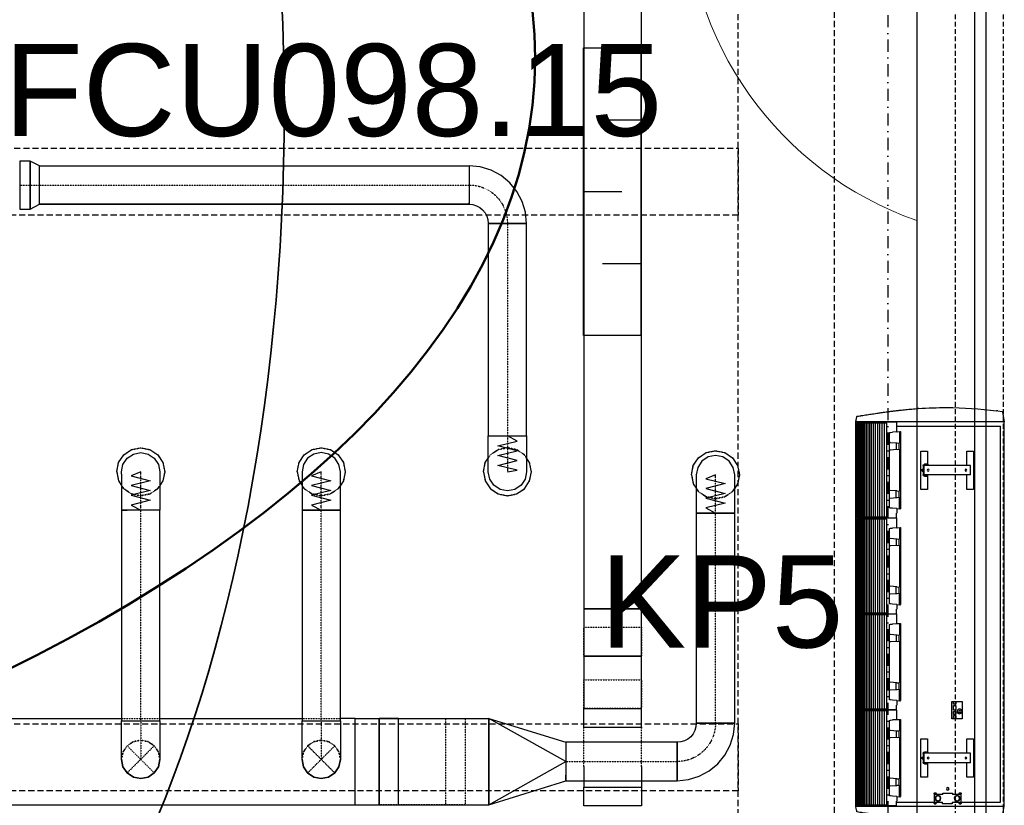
# Model space of a CAD drawing. Header units: centimetres. Extents: x -10729 to 144862, y -4437 to 43656.
# Tile 54 of 148: x 13008 to 13521, y 6325 to 6735. Entities that reach past the tile are written whole.
import ezdxf

# ---------------------------------------------------------------- set-up
doc = ezdxf.new("R2010")
doc.units = ezdxf.units.CM
doc.header["$LTSCALE"] = 0.1
for name, pattern in [('CADVENT_CENTERLINE', [9.9, 7.4, -1, 0.5, -1]), ('CADVENT_HIDDEN', [0.8, 0.25, -0.55]), ('Kondygnacja  -0_5$0$HIDDEN', [9.525, 6.35, -3.175]), ('Kondygnacja  -0_5$0$HIDDEN2', [4.7625, 3.175, -1.5875]), ('Osie rzutów$0$DASHDOT2', [12.7, 6.35, -3.175, 0, -3.175])]:
    doc.linetypes.add(name, pattern=pattern)
for name, color, linetype, lineweight in [('AU opis', 7, 'Continuous', 35), ('AU Sieć LON', 1, 'Continuous', 50), ('AU Strefa obsługiwana', 90, 'Continuous', 35), ('Kondygnacja  -0_5$0$ARCH_WIDOK', 8, 'Continuous', 13)]:
    doc.layers.add(name, color=color, linetype=linetype, lineweight=lineweight)
for name, color, linetype in [('AU Szafki Klimakonwektorów', 183, 'Continuous'), ('bgde-nawiewCEN', 7, 'Continuous'), ('bgde-nawiewDETAILS', 1, 'Continuous'), ('bgde-nawiewEXP', 1, 'Continuous'), ('bgde-nawiewHIDDEN', 1, 'Continuous'), ('bgde-wywiewEXP', 5, 'Continuous'), ('bgde-wywiewHIDDEN', 5, 'Continuous'), ('bgde_tlumik', 6, 'Continuous'), ('KJP_KURTYNY POWIETRZNE', 3, 'Continuous'), ('Kondygnacja  -0_5$0$ARCH_KONSTR_POWYŻEJ RZUTU', 8, 'Kondygnacja  -0_5$0$HIDDEN'), ('Kondygnacja  -0_5$0$ARCH_KONSTR_POWYŻEJ RZUTU_IST', 8, 'Kondygnacja  -0_5$0$HIDDEN2'), ('Kondygnacja  -0_5$0$ARCH_NIEWIDOK_IST', 8, 'Kondygnacja  -0_5$0$HIDDEN'), ('Kondygnacja  -0_5$0$ARCH_WIDOK_IST', 8, 'Continuous'), ('Kondygnacja  -0_5$0$ARCH_ŚLUSARKA_OKNA_IST', 8, 'Continuous'), ('Osie rzutów$0$ARCH_INFO_OSIE_IST', 8, 'Osie rzutów$0$DASHDOT2'), ('Osie rzutów$0$ARCH_INFO_OSIE_OPISY_IST', 8, 'Continuous')]:
    doc.layers.add(name, color=color, linetype=linetype)
doc.styles.add('Arial', font='ARIAL.TTF')

# ---------------------------------------------------------------- blocks, each defined once
blk = doc.blocks.new('Osie rzutów')
at = {"layer": 'Osie rzutów$0$ARCH_INFO_OSIE_IST', "ltscale": 10}
blk.add_line((13460, 12510), (13460, 4623.26), dxfattribs=at)
blk = doc.blocks.new('Kondygnacja  -0_5$0$konstrukcja istniejąca -0.5')
at = {"layer": 'Kondygnacja  -0_5$0$ARCH_KONSTR_POWYŻEJ RZUTU_IST', "ltscale": 10}
for points in [[(13432, 9825), (13432, 4975), (13382, 4975)], [(13382, 6225), (13382, 7375)], [(12338, 6667.89), (13382, 6667.89), (13382, 6632.89), (12338, 6632.89)], [(12338, 6367.89), (13382, 6367.89), (13382, 6332.89), (12338, 6332.89)]]:
    blk.add_lwpolyline(points, dxfattribs=at)
blk = doc.blocks.new('t45')
at = {"layer": 'bgde_tlumik'}
for p, q in [((11919.9, 28451.3), (12117.4, 28451.3)), ((11819.9, 28076.3), (12019.9, 28076.3)), ((11919.9, 27701.3), (12117.4, 27701.3))]:
    blk.add_line(p, q, dxfattribs=at)
blk.add_lwpolyline([(11819.9, 28826.3), (12119.9, 28826.3), (12119.9, 27326.3), (11819.9, 27326.3)], close=True, dxfattribs=at)
blk = doc.blocks.new('A$C42932CEF')
at = {"layer": 'KJP_KURTYNY POWIETRZNE'}
for p, q in [((353.17, -132.78), (352.85, -135.07)), ((353.4, -132.53), (358.52, -131.63)), ((358.52, -131.63), (558.92, -131.63)), ((358.52, -131.63), (358.52, -208.98)), ((558.92, -131.63), (558.92, -208.98)), ((564.04, -132.53), (558.92, -131.63)), ((564.59, -135.07), (564.27, -132.78)), ((360.72, -133.63), (556.72, -133.63)), ((360.72, -158.78), (360.72, -133.63)), ((556.72, -187.63), (556.72, -133.63)), ((373.72, -147.63), (373.72, -151.13)), ((393.72, -147.63), (373.72, -147.63)), ((393.72, -151.13), (393.72, -147.63)), ((523.72, -147.63), (523.72, -151.13)), ((543.72, -147.63), (523.72, -147.63)), ((543.72, -151.13), (543.72, -147.63)), ((373.72, -151.13), (381.22, -151.13)), ((381.22, -149.32), (386.22, -149.32)), ((381.22, -149.32), (381.22, -173.61)), ((386.22, -149.32), (386.22, -173.61)), ((386.22, -151.13), (393.72, -151.13)), ((404.22, -153.51), (404.22, -159.01)), ((413.22, -153.51), (404.22, -153.51)), ((413.22, -159.01), (413.22, -153.51)), ((523.72, -151.13), (531.22, -151.13)), ((531.22, -149.32), (536.22, -149.32)), ((531.22, -149.32), (531.22, -173.61)), ((536.22, -149.32), (536.22, -173.61)), ((536.22, -151.13), (543.72, -151.13)), ((359.92, -154.93), (359.92, -154.33)), ((360.72, -158.78), (359.92, -158.78)), ((359.92, -158.78), (359.92, -163.78)), ((360.52, -154.33), (360.52, -154.93)), ((360.72, -154.03), (364.67, -154.03)), ((364.67, -154.03), (364.67, -158.63)), ((365.47, -158.63), (364.67, -158.63)), ((364.92, -154.33), (364.92, -154.93)), ((365.47, -163.63), (365.47, -158.63)), ((365.52, -154.93), (365.52, -154.33)), ((404.22, -159.01), (413.22, -159.01)), ((404.3, -156.82), (404.3, -158.17)), ((405.8, -156.82), (404.3, -156.82)), ((404.3, -158.17), (405.8, -158.17)), ((405.8, -158.17), (405.8, -156.82)), ((406.45, -156.82), (406.45, -158.17)), ((407.95, -156.82), (406.45, -156.82)), ((406.45, -158.17), (407.95, -158.17)), ((407.95, -158.17), (407.95, -156.82)), ((408.7, -156.82), (408.7, -158.17)), ((411.1, -156.82), (408.7, -156.82)), ((408.7, -158.17), (411.1, -158.17)), ((411.1, -158.17), (411.1, -156.82)), ((411.75, -156.82), (411.75, -158.17)), ((413.15, -156.82), (411.75, -156.82)), ((411.75, -158.17), (413.15, -158.17)), ((413.15, -158.17), (413.15, -156.82)), ((359.92, -163.78), (360.72, -163.78)), ((360.72, -187.63), (360.72, -163.78)), ((364.67, -163.63), (365.47, -163.63)), ((364.67, -163.63), (364.67, -168.23)), ((359.92, -167.93), (359.92, -167.33)), ((360.52, -167.33), (360.52, -167.93)), ((364.67, -168.23), (360.72, -168.23)), ((364.92, -167.33), (364.92, -167.93)), ((365.52, -167.93), (365.52, -167.33)), ((373.72, -171.63), (373.72, -175.13)), ((380.62, -171.63), (373.72, -171.63)), ((380.62, -173.22), (380.62, -171.52)), ((380.62, -171.52), (380.92, -171.52)), ((380.92, -173.22), (380.92, -171.52)), ((381.22, -171.63), (380.92, -171.63)), ((386.12, -173.62), (381.32, -173.62)), ((386.12, -173.92), (381.32, -173.92)), ((383.17, -174.02), (383.17, -173.92)), ((384.27, -174.02), (383.17, -174.02)), ((383.22, -174.37), (383.22, -174.02)), ((383.22, -174.37), (384.22, -174.37)), ((383.72, -174.37), (383.72, -174.02)), ((384.22, -174.37), (384.22, -174.02)), ((384.27, -173.92), (384.27, -174.02)), ((386.52, -171.63), (386.22, -171.63)), ((386.52, -171.52), (386.52, -173.22)), ((386.82, -171.52), (386.52, -171.52)), ((386.82, -171.52), (386.82, -173.22)), ((393.72, -171.63), (386.82, -171.63)), ((393.72, -175.13), (393.72, -171.63)), ((523.72, -171.63), (523.72, -175.13)), ((530.62, -171.63), (523.72, -171.63)), ((530.62, -173.22), (530.62, -171.52)), ((530.62, -171.52), (530.92, -171.52)), ((530.92, -173.22), (530.92, -171.52)), ((531.22, -171.63), (530.92, -171.63)), ((536.12, -173.62), (531.32, -173.62)), ((536.12, -173.92), (531.32, -173.92)), ((533.17, -174.02), (533.17, -173.92)), ((534.27, -174.02), (533.17, -174.02)), ((533.22, -174.37), (533.22, -174.02)), ((533.22, -174.37), (534.22, -174.37)), ((533.72, -174.37), (533.72, -174.02)), ((534.22, -174.37), (534.22, -174.02)), ((534.27, -173.92), (534.27, -174.02)), ((536.52, -171.63), (536.22, -171.63)), ((536.52, -171.52), (536.52, -173.22)), ((536.82, -171.52), (536.52, -171.52)), ((536.82, -171.52), (536.82, -173.22)), ((543.72, -171.63), (536.82, -171.63)), ((543.72, -175.13), (543.72, -171.63)), ((351.54, -175.5), (351.61, -176.76)), ((373.72, -175.13), (393.72, -175.13)), ((523.72, -175.13), (543.72, -175.13)), ((565.85, -176.23), (565.83, -176.75)), ((358.77, -187.82), (358.77, -187.82)), ((358.77, -187.82), (358.77, -187.9)), ((358.77, -187.9), (358.77, -191.71)), ((358.87, -187.77), (361.32, -187.77)), ((361.32, -187.65), (361.32, -187.77)), ((363.71, -187.65), (361.32, -187.65)), ((363.56, -186.08), (363.56, -185.68)), ((363.7, -187.51), (363.56, -186.08)), ((403.78, -185.63), (363.66, -185.63)), ((363.68, -186.17), (369.52, -186.17)), ((363.72, -187.63), (363.88, -189.86)), ((369.22, -191.12), (369.48, -187.63)), ((369.49, -188.05), (372.95, -188.05)), ((369.5, -187.51), (369.62, -186.3)), ((369.61, -186.39), (372.83, -186.39)), ((369.62, -186.22), (369.62, -186.3)), ((372.82, -186.22), (372.82, -186.3)), ((372.94, -187.51), (372.82, -186.3)), ((394.52, -186.17), (372.92, -186.17)), ((372.96, -187.63), (373.22, -191.12)), ((394.48, -187.63), (394.22, -191.12)), ((397.95, -188.05), (394.49, -188.05)), ((394.5, -187.51), (394.62, -186.3)), ((394.61, -186.39), (397.83, -186.39)), ((394.62, -186.22), (394.62, -186.3)), ((397.82, -186.22), (397.82, -186.3)), ((397.94, -187.51), (397.82, -186.3)), ((403.76, -186.17), (397.92, -186.17)), ((398.22, -191.12), (397.96, -187.63)), ((403.7, -187.9), (403.56, -189.86)), ((403.73, -187.65), (403.72, -187.77)), ((403.73, -187.65), (403.74, -187.51)), ((403.73, -187.65), (406.12, -187.65)), ((403.74, -187.51), (403.88, -186.08)), ((403.88, -186.08), (403.88, -185.68)), ((406.12, -187.65), (406.12, -187.77)), ((408.57, -187.77), (406.12, -187.77)), ((408.67, -187.82), (408.67, -187.82)), ((408.67, -187.82), (408.67, -187.9)), ((408.67, -187.9), (408.67, -208.88)), ((408.77, -187.82), (408.77, -187.82)), ((408.77, -187.82), (408.77, -187.9)), ((408.77, -187.9), (408.77, -191.71)), ((408.87, -187.77), (411.32, -187.77)), ((411.32, -187.65), (411.32, -187.77)), ((413.71, -187.65), (411.32, -187.65)), ((413.56, -186.08), (413.56, -185.68)), ((413.7, -187.51), (413.56, -186.08)), ((453.78, -185.63), (413.66, -185.63)), ((413.68, -186.17), (419.52, -186.17)), ((413.72, -187.63), (413.88, -189.86)), ((419.22, -191.12), (419.48, -187.63)), ((419.49, -188.05), (422.95, -188.05)), ((419.5, -187.51), (419.62, -186.3)), ((419.61, -186.39), (422.83, -186.39)), ((419.62, -186.22), (419.62, -186.3)), ((422.82, -186.22), (422.82, -186.3)), ((422.94, -187.51), (422.82, -186.3)), ((444.52, -186.17), (422.92, -186.17)), ((422.96, -187.63), (423.22, -191.12)), ((444.48, -187.63), (444.22, -191.12)), ((447.95, -188.05), (444.49, -188.05)), ((444.5, -187.51), (444.62, -186.3)), ((444.61, -186.39), (447.83, -186.39)), ((444.62, -186.22), (444.62, -186.3)), ((447.82, -186.22), (447.82, -186.3)), ((447.94, -187.51), (447.82, -186.3)), ((453.76, -186.17), (447.92, -186.17)), ((448.22, -191.12), (447.96, -187.63)), ((453.7, -187.9), (453.56, -189.86)), ((453.73, -187.65), (453.72, -187.77)), ((453.73, -187.65), (453.74, -187.51)), ((453.73, -187.65), (456.12, -187.65)), ((453.74, -187.51), (453.88, -186.08)), ((453.88, -186.08), (453.88, -185.68)), ((456.12, -187.65), (456.12, -187.77)), ((458.57, -187.77), (456.12, -187.77)), ((458.67, -187.82), (458.67, -187.82)), ((458.67, -187.82), (458.67, -187.9)), ((458.67, -187.9), (458.67, -208.88)), ((458.77, -187.82), (458.77, -187.82)), ((458.77, -187.82), (458.77, -187.9)), ((458.77, -187.9), (458.77, -191.71)), ((458.87, -187.77), (461.32, -187.77)), ((461.32, -187.65), (461.32, -187.77)), ((463.71, -187.65), (461.32, -187.65)), ((463.56, -186.08), (463.56, -185.68)), ((463.7, -187.51), (463.56, -186.08)), ((503.78, -185.63), (463.66, -185.63)), ((463.68, -186.17), (469.52, -186.17)), ((463.72, -187.63), (463.88, -189.86)), ((469.22, -191.12), (469.48, -187.63)), ((469.49, -188.05), (472.95, -188.05)), ((469.5, -187.51), (469.62, -186.3)), ((469.61, -186.39), (472.83, -186.39)), ((469.62, -186.22), (469.62, -186.3)), ((472.82, -186.22), (472.82, -186.3)), ((472.94, -187.51), (472.82, -186.3)), ((494.52, -186.17), (472.92, -186.17)), ((472.96, -187.63), (473.22, -191.12)), ((494.48, -187.63), (494.22, -191.12)), ((497.95, -188.05), (494.49, -188.05)), ((494.5, -187.51), (494.62, -186.3)), ((494.61, -186.39), (497.83, -186.39)), ((494.62, -186.22), (494.62, -186.3)), ((497.82, -186.22), (497.82, -186.3)), ((497.94, -187.51), (497.82, -186.3)), ((503.76, -186.17), (497.92, -186.17)), ((498.22, -191.12), (497.96, -187.63)), ((503.7, -187.9), (503.56, -189.86)), ((503.73, -187.65), (503.72, -187.77)), ((503.73, -187.65), (503.74, -187.51)), ((503.73, -187.65), (506.12, -187.65)), ((503.74, -187.51), (503.88, -186.08)), ((503.88, -186.08), (503.88, -185.68)), ((506.12, -187.65), (506.12, -187.77)), ((508.57, -187.77), (506.12, -187.77)), ((508.67, -187.82), (508.67, -187.82)), ((508.67, -187.82), (508.67, -187.9)), ((508.67, -187.9), (508.67, -208.88)), ((508.77, -187.82), (508.77, -187.82)), ((508.77, -187.82), (508.77, -187.9)), ((508.77, -187.9), (508.77, -191.71)), ((508.87, -187.77), (511.32, -187.77)), ((511.32, -187.65), (511.32, -187.77)), ((513.71, -187.65), (511.32, -187.65)), ((513.56, -186.08), (513.56, -185.68)), ((513.7, -187.51), (513.56, -186.08)), ((553.78, -185.63), (513.66, -185.63)), ((513.68, -186.17), (519.52, -186.17)), ((513.72, -187.63), (513.88, -189.86)), ((519.22, -191.12), (519.48, -187.63)), ((519.49, -188.05), (522.95, -188.05)), ((519.5, -187.51), (519.62, -186.3)), ((519.61, -186.39), (522.83, -186.39)), ((519.62, -186.22), (519.62, -186.3)), ((522.82, -186.22), (522.82, -186.3)), ((522.94, -187.51), (522.82, -186.3)), ((544.52, -186.17), (522.92, -186.17)), ((522.96, -187.63), (523.22, -191.12)), ((544.48, -187.63), (544.22, -191.12)), ((547.95, -188.05), (544.49, -188.05)), ((544.5, -187.51), (544.62, -186.3)), ((544.61, -186.39), (547.83, -186.39)), ((544.62, -186.22), (544.62, -186.3)), ((547.82, -186.22), (547.82, -186.3)), ((547.94, -187.51), (547.82, -186.3)), ((553.76, -186.17), (547.92, -186.17)), ((548.22, -191.12), (547.96, -187.63)), ((553.7, -187.9), (553.56, -189.86)), ((553.73, -187.65), (553.72, -187.77)), ((553.73, -187.65), (553.74, -187.51)), ((553.73, -187.65), (556.12, -187.65)), ((553.74, -187.51), (553.88, -186.08)), ((553.88, -186.08), (553.88, -185.68)), ((556.12, -187.65), (556.12, -187.77)), ((558.57, -187.77), (556.12, -187.77)), ((558.67, -187.82), (558.67, -187.82)), ((558.67, -187.82), (558.67, -187.9)), ((558.67, -187.9), (558.67, -208.88)), ((358.77, -191.71), (358.77, -191.84)), ((358.77, -191.84), (358.77, -208.88)), ((359.17, -192.83), (359.17, -208.4)), ((359.17, -192.83), (408.27, -192.83)), ((359.17, -194.03), (408.27, -194.03)), ((364.1, -191.44), (403.34, -191.44)), ((408.27, -192.83), (408.27, -208.4)), ((408.77, -191.84), (408.77, -208.88)), ((409.17, -192.83), (458.27, -192.83)), ((409.17, -192.83), (409.17, -208.4)), ((409.17, -194.03), (458.27, -194.03)), ((414.1, -191.44), (453.34, -191.44)), ((458.27, -192.83), (458.27, -208.4)), ((458.77, -191.84), (458.77, -208.88)), ((459.17, -192.83), (508.27, -192.83)), ((459.17, -192.83), (459.17, -208.4)), ((459.17, -194.03), (508.27, -194.03)), ((464.1, -191.44), (503.34, -191.44)), ((508.27, -192.83), (508.27, -208.4)), ((508.77, -191.84), (508.77, -208.88)), ((509.17, -192.83), (509.17, -208.4)), ((509.17, -192.83), (558.27, -192.83)), ((509.17, -194.03), (558.27, -194.03)), ((514.1, -191.44), (553.34, -191.44)), ((558.27, -192.83), (558.27, -208.4)), ((359.17, -195.26), (408.27, -195.26)), ((359.17, -196.45), (408.27, -196.45)), ((359.17, -197.6), (408.27, -197.6)), ((359.17, -198.7), (408.27, -198.7)), ((359.17, -199.76), (408.27, -199.76)), ((409.17, -195.26), (458.27, -195.26)), ((409.17, -196.45), (458.27, -196.45)), ((409.17, -197.6), (458.27, -197.6)), ((409.17, -198.7), (458.27, -198.7)), ((409.17, -199.76), (458.27, -199.76)), ((459.17, -195.26), (508.27, -195.26)), ((459.17, -196.45), (508.27, -196.45)), ((459.17, -197.6), (508.27, -197.6)), ((459.17, -198.7), (508.27, -198.7)), ((459.17, -199.76), (508.27, -199.76)), ((509.17, -195.26), (558.27, -195.26)), ((509.17, -196.45), (558.27, -196.45)), ((509.17, -197.6), (558.27, -197.6)), ((509.17, -198.7), (558.27, -198.7)), ((509.17, -199.76), (558.27, -199.76)), ((359.17, -200.76), (408.27, -200.76)), ((359.17, -201.72), (408.27, -201.72)), ((359.17, -202.63), (408.27, -202.63)), ((359.17, -203.49), (408.27, -203.49)), ((359.17, -204.29), (408.27, -204.29)), ((359.17, -205.05), (408.27, -205.05)), ((409.17, -200.76), (458.27, -200.76)), ((409.17, -201.72), (458.27, -201.72)), ((409.17, -202.63), (458.27, -202.63)), ((409.17, -203.49), (458.27, -203.49)), ((409.17, -204.29), (458.27, -204.29)), ((409.17, -205.05), (458.27, -205.05)), ((459.17, -200.76), (508.27, -200.76)), ((459.17, -201.72), (508.27, -201.72)), ((459.17, -202.63), (508.27, -202.63)), ((459.17, -203.49), (508.27, -203.49)), ((459.17, -204.29), (508.27, -204.29)), ((459.17, -205.05), (508.27, -205.05)), ((509.17, -200.76), (558.27, -200.76)), ((509.17, -201.72), (558.27, -201.72)), ((509.17, -202.63), (558.27, -202.63)), ((509.17, -203.49), (558.27, -203.49)), ((509.17, -204.29), (558.27, -204.29)), ((509.17, -205.05), (558.27, -205.05)), ((358.52, -208.98), (558.92, -208.98)), ((359.17, -205.75), (408.27, -205.75)), ((359.17, -206.39), (408.27, -206.39)), ((359.17, -206.98), (408.27, -206.98)), ((359.17, -207.51), (408.27, -207.51)), ((359.17, -207.98), (408.27, -207.98)), ((359.17, -208.4), (408.27, -208.4)), ((409.17, -205.75), (458.27, -205.75)), ((409.17, -206.39), (458.27, -206.39)), ((409.17, -206.98), (458.27, -206.98)), ((409.17, -207.51), (458.27, -207.51)), ((409.17, -207.98), (458.27, -207.98)), ((409.17, -208.4), (458.27, -208.4)), ((459.17, -205.75), (508.27, -205.75)), ((459.17, -206.39), (508.27, -206.39)), ((459.17, -206.98), (508.27, -206.98)), ((459.17, -207.51), (508.27, -207.51)), ((459.17, -207.98), (508.27, -207.98)), ((459.17, -208.4), (508.27, -208.4)), ((509.17, -205.75), (558.27, -205.75)), ((509.17, -206.39), (558.27, -206.39)), ((509.17, -206.98), (558.27, -206.98)), ((509.17, -207.51), (558.27, -207.51)), ((509.17, -207.98), (558.27, -207.98)), ((509.17, -208.4), (558.27, -208.4))]:
    blk.add_line(p, q, dxfattribs=at)
for centre, radius in [((383.72, -151.62), 0.46), ((408.02, -155.02), 1.19), ((533.72, -151.62), 0.46), ((360.22, -154.68), 0.29), ((362.72, -156.18), 1.5), ((362.72, -156.18), 1.23), ((365.22, -154.68), 0.29), ((408.02, -155.02), 0.5), ((408.02, -155.02), 0.5), ((367.67, -161.13), 0.7), ((360.22, -167.68), 0.29), ((362.72, -166.18), 1.5), ((362.72, -166.18), 1.3), ((365.22, -167.68), 0.29), ((383.72, -171.32), 0.46), ((533.72, -171.32), 0.46)]:
    blk.add_circle(centre, radius, dxfattribs=at)
for centre, radius, start, end in [((353.46, -132.83), 0.3, 100.9002, 171.5153), ((563.98, -132.83), 0.3, 8.3926, 79.0998), ((553.39, -161.73), 202.31, 172.5879, 180.0015), ((364.05, -161.73), 202.31, 359.9985, 7.4121), ((360.22, -154.33), 0.3, 0, 180), ((360.22, -154.93), 0.3, 180, 0), ((365.22, -154.33), 0.3, 0, 180), ((365.22, -154.93), 0.3, 180, 0), ((408.02, -155.02), 1.19, 300, 330), ((558.64, -161.73), 207.56, 180.0011, 183.804), ((358.8, -161.73), 207.56, 355.9932, 359.9989), ((360.22, -167.33), 0.3, 0, 180), ((360.22, -167.93), 0.3, 180, 0), ((365.22, -167.33), 0.3, 0, 180), ((365.22, -167.93), 0.3, 180, 0), ((381.32, -173.22), 0.7, 180, 270), ((381.32, -173.22), 0.4, 180, 270), ((386.12, -173.22), 0.7, 270, 0), ((386.12, -173.22), 0.4, 270, 0), ((531.32, -173.22), 0.7, 180, 270), ((531.32, -173.22), 0.4, 180, 270), ((536.12, -173.22), 0.4, 270, 0), ((536.12, -173.22), 0.7, 270, 0), ((376.67, -204.03), 21.48, 187.7161, 191.2803), ((355.9, -208.19), 0.3, 191.2278, 259.5093), ((561.54, -208.19), 0.3, 280.4907, 348.7722), ((540.77, -204.03), 21.48, 348.7197, 352.2839)]:
    blk.add_arc(centre, radius, start, end, dxfattribs=at)
for centre, major_axis, ratio, start_param, end_param in [((358.87, -187.82), (0.1, 0), 0.5, 1.570796, 3.141593), ((363.67, -186.14), (-0.1, -0.005), 0.367122, 0.068772, 1.552302), ((369.52, -186.22), (0.1, 0), 0.498097, 0, 1.570796), ((372.92, -186.22), (0.1, 0), 0.498097, 1.570796, 3.141593), ((394.52, -186.22), (-0.1, 0), 0.498097, 3.141593, 4.712389), ((397.92, -186.22), (-0.1, 0), 0.498097, 4.712389, 6.283185), ((403.72, -187.9), (0.019, 0.25), 0.043494, 1.050499, 1.574098), ((403.77, -186.14), (0.1, -0.005), 0.367122, 4.730884, 6.214414), ((403.78, -185.68), (-0.1, 0), 0.498097, 3.141593, 4.712389), ((408.57, -187.82), (-0.1, 0), 0.5, 3.141593, 4.712389), ((408.87, -187.82), (0.1, 0), 0.5, 1.570796, 3.141593), ((413.67, -186.14), (-0.1, -0.005), 0.367122, 0.068772, 1.552302), ((419.52, -186.22), (0.1, 0), 0.498097, 0, 1.570796), ((422.92, -186.22), (0.1, 0), 0.498097, 1.570796, 3.141593), ((444.52, -186.22), (-0.1, 0), 0.498097, 3.141593, 4.712389), ((447.92, -186.22), (-0.1, 0), 0.498097, 4.712389, 6.283185), ((453.72, -187.9), (0.019, 0.25), 0.043494, 1.050499, 1.574098), ((453.77, -186.14), (0.1, -0.005), 0.367122, 4.730884, 6.214414), ((453.78, -185.68), (-0.1, 0), 0.498097, 3.141593, 4.712389), ((458.57, -187.82), (-0.1, 0), 0.5, 3.141593, 4.712389), ((458.87, -187.82), (0.1, 0), 0.5, 1.570796, 3.141593), ((463.67, -186.14), (-0.1, -0.005), 0.367122, 0.068772, 1.552302), ((469.52, -186.22), (0.1, 0), 0.498097, 0, 1.570796), ((472.92, -186.22), (0.1, 0), 0.498097, 1.570796, 3.141593), ((494.52, -186.22), (-0.1, 0), 0.498097, 3.141593, 4.712389), ((497.92, -186.22), (-0.1, 0), 0.498097, 4.712389, 6.283185), ((503.72, -187.9), (0.019, 0.25), 0.043494, 1.050499, 1.574098), ((503.77, -186.14), (0.1, -0.005), 0.367122, 4.730884, 6.214414), ((503.78, -185.68), (-0.1, 0), 0.498097, 3.141593, 4.712389), ((508.57, -187.82), (-0.1, 0), 0.5, 3.141593, 4.712389), ((508.87, -187.82), (0.1, 0), 0.5, 1.570796, 3.141593), ((513.67, -186.14), (-0.1, -0.005), 0.367122, 0.068772, 1.552302), ((519.52, -186.22), (0.1, 0), 0.498097, 0, 1.570796), ((522.92, -186.22), (0.1, 0), 0.498097, 1.570796, 3.141593), ((544.52, -186.22), (-0.1, 0), 0.498097, 3.141593, 4.712389), ((547.92, -186.22), (-0.1, 0), 0.498097, 4.712389, 6.283185), ((553.72, -187.9), (0.019, 0.25), 0.043494, 1.050499, 1.574098), ((553.77, -186.14), (0.1, -0.005), 0.367122, 4.730884, 6.214414), ((553.78, -185.68), (-0.1, 0), 0.498097, 3.141593, 4.712389), ((558.57, -187.82), (-0.1, 0), 0.5, 3.141593, 4.712389), ((363.98, -189.78), (-0.12, 1.66), 0.059911, 1.614466, 3.137211), ((369.13, -191.1), (-0.027, -0.339), 0.294293, 0.023154, 1.545899), ((373.31, -191.1), (0.027, -0.339), 0.294293, 4.737286, 6.260031), ((394.13, -191.1), (-0.027, -0.339), 0.294293, 0.023154, 1.545899), ((398.31, -191.1), (0.027, -0.339), 0.294293, 4.737286, 6.260031), ((403.46, -189.78), (0.12, 1.66), 0.059911, 3.145974, 4.668719), ((413.98, -189.78), (-0.12, 1.66), 0.059911, 1.614466, 3.137211), ((419.13, -191.1), (-0.027, -0.339), 0.294293, 0.023154, 1.545899), ((423.31, -191.1), (0.027, -0.339), 0.294293, 4.737286, 6.260031), ((444.13, -191.1), (-0.027, -0.339), 0.294293, 0.023154, 1.545899), ((448.31, -191.1), (0.027, -0.339), 0.294293, 4.737286, 6.260031), ((453.46, -189.78), (0.12, 1.66), 0.059911, 3.145974, 4.668719), ((463.98, -189.78), (-0.12, 1.66), 0.059911, 1.614466, 3.137211), ((469.13, -191.1), (-0.027, -0.339), 0.294293, 0.023154, 1.545899), ((473.31, -191.1), (0.027, -0.339), 0.294293, 4.737286, 6.260031), ((494.13, -191.1), (-0.027, -0.339), 0.294293, 0.023154, 1.545899), ((498.31, -191.1), (0.027, -0.339), 0.294293, 4.737286, 6.260031), ((503.46, -189.78), (0.12, 1.66), 0.059911, 3.145974, 4.668719), ((513.98, -189.78), (-0.12, 1.66), 0.059911, 1.614466, 3.137211), ((519.13, -191.1), (-0.027, -0.339), 0.294293, 0.023154, 1.545899), ((523.31, -191.1), (0.027, -0.339), 0.294293, 4.737286, 6.260031), ((544.13, -191.1), (-0.027, -0.339), 0.294293, 0.023154, 1.545899), ((548.31, -191.1), (0.027, -0.339), 0.294293, 4.737286, 6.260031), ((553.46, -189.78), (0.12, 1.66), 0.059911, 3.145974, 4.668719)]:
    blk.add_ellipse(centre, major_axis=major_axis, ratio=ratio, start_param=start_param, end_param=end_param, dxfattribs=at)
for points, knots in [([(352.84, -135.07), (352.84, -135.09), (352.83, -135.14), (352.81, -135.32), (352.79, -135.47), (352.77, -135.63)], [0.5903056, 0.5903056, 0.5903056, 0.5903056, 0.75, 0.75, 1, 1, 1, 1]), ([(564.6, -135.07), (564.6, -135.09), (564.61, -135.14), (564.63, -135.32), (564.65, -135.47), (564.67, -135.63)], [0.5903056, 0.5903056, 0.5903056, 0.5903056, 0.75, 0.75, 1, 1, 1, 1]), ([(351.61, -176.76), (351.63, -176.94), (351.68, -177.69), (351.78, -178.99), (351.92, -180.65), (352.07, -182.23), (352.21, -183.67), (352.34, -184.95), (352.47, -186.08), (352.58, -187.07), (352.69, -187.98), (352.79, -188.88), (352.91, -189.81), (353.04, -190.8), (353.18, -191.89), (353.34, -193.05), (353.5, -194.23), (353.66, -195.35), (353.8, -196.36), (353.96, -197.4), (354.12, -198.52), (354.3, -199.69), (354.48, -200.86), (354.65, -202), (354.85, -203.26), (355.05, -204.61), (355.21, -205.68), (355.32, -206.49), (355.36, -206.75), (355.38, -206.92)], [0.0363667, 0.0363667, 0.0363667, 0.0363667, 0.0518399, 0.1000723, 0.1501858, 0.1965859, 0.2383845, 0.2761379, 0.3089764, 0.3368712, 0.3630188, 0.3896751, 0.4168697, 0.446764, 0.4791018, 0.5159275, 0.5527345, 0.5879433, 0.6200834, 0.6485073, 0.6869852, 0.7275905, 0.7646974, 0.8040566, 0.8462412, 0.8999018, 0.9571992, 0.977504, 1, 1, 1, 1]), ([(562.06, -206.92), (562.08, -206.75), (562.12, -206.49), (562.23, -205.68), (562.39, -204.61), (562.61, -203.17), (562.83, -201.73), (563.05, -200.28), (563.27, -198.81), (563.47, -197.48), (563.65, -196.27), (563.81, -195.14), (563.99, -193.91), (564.16, -192.62), (564.33, -191.4), (564.47, -190.31), (564.59, -189.31), (564.71, -188.34), (564.83, -187.34), (564.95, -186.27), (565.09, -185.06), (565.23, -183.7), (565.38, -182.2), (565.52, -180.59), (565.67, -178.89), (565.76, -177.62), (565.82, -176.9), (565.83, -176.75)], [0, 0, 0, 0, 0.0224997, 0.0428078, 0.1001147, 0.1537841, 0.2062455, 0.2535121, 0.3028565, 0.3515403, 0.3827375, 0.4183569, 0.4572155, 0.4978997, 0.5362649, 0.5689577, 0.5968836, 0.6264731, 0.6554323, 0.6851518, 0.7204629, 0.7617292, 0.8043376, 0.8517156, 0.902771, 0.9516995, 0.9641367, 0.9641367, 0.9641367, 0.9641367])]:
    blk.add_open_spline(points, degree=3, knots=knots, dxfattribs=at)
for points in [[(355.84, -208.48), (356.1, -208.53), (356.99, -208.69), (358.52, -208.98)], [(558.92, -208.98), (559.26, -208.91), (560.16, -208.75), (561.6, -208.48)]]:
    blk.add_open_spline(points, degree=3, dxfattribs=at)

msp = doc.modelspace()

# ---------------------------------------------------------------- linework, layer by layer
at = {"layer": 'AU Sieć LON', "color": 4, "lineweight": 50, "extrusion": (0, 0, -1)}
msp.add_ellipse((12210.165, 6714.749), major_axis=(-1066.003, 0), ratio=0.4462874, dxfattribs=at)
at = {"layer": 'AU Strefa obsługiwana', "extrusion": (0, 0, -1)}
msp.add_ellipse((12873.555, 6688.72), major_axis=(0, 565.597), ratio=0.4807251, start_param=-1.5707963, end_param=4.712389, dxfattribs=at)
at = {"layer": 'bgde-nawiewCEN', "linetype": 'CADVENT_CENTERLINE', "ltscale": 0.06}
for p, q in [((13007.615, 6648.639), (13017.915, 6648.639)), ((13017.915, 6648.639), (13241.738, 6648.639)), ((13261.738, 6628.639), (13261.738, 6517.867)), ((13261.738, 6517.867), (13261.738, 6516.123)), ((13261.738, 6516.123), (13261.738, 6511.355)), ((13261.738, 6511.355), (13261.738, 6508.762)), ((13261.738, 6508.762), (13261.738, 6506.567)), ((13261.738, 6506.567), (13261.738, 6504.738)), ((13261.738, 6504.738), (13261.738, 6503.239)), ((13261.738, 6503.239), (13261.738, 6502.04)), ((13261.738, 6502.04), (13261.738, 6501.106)), ((13261.738, 6501.106), (13261.738, 6500.403)), ((13261.738, 6500.403), (13261.738, 6499.9)), ((13261.738, 6499.9), (13261.738, 6499.563)), ((13070.666, 6499.162), (13070.666, 6499.209)), ((13070.666, 6499.049), (13070.666, 6499.162)), ((13070.666, 6498.83), (13070.666, 6499.049)), ((13070.666, 6498.469), (13070.666, 6498.83)), ((13070.666, 6497.93), (13070.666, 6498.469)), ((13070.666, 6497.179), (13070.666, 6497.93)), ((13070.666, 6496.178), (13070.666, 6497.179)), ((13070.666, 6494.893), (13070.666, 6496.178)), ((13070.666, 6493.289), (13070.666, 6494.893)), ((13164.708, 6499.162), (13164.708, 6499.209)), ((13164.708, 6499.049), (13164.708, 6499.162)), ((13164.708, 6498.83), (13164.708, 6499.049)), ((13164.708, 6498.469), (13164.708, 6498.83)), ((13164.708, 6497.93), (13164.708, 6498.469)), ((13164.708, 6497.179), (13164.708, 6497.93)), ((13164.708, 6496.178), (13164.708, 6497.179)), ((13164.708, 6494.893), (13164.708, 6496.178)), ((13164.708, 6493.289), (13164.708, 6494.893)), ((13261.738, 6499.563), (13261.738, 6499.359)), ((13261.738, 6499.359), (13261.738, 6499.254)), ((13261.738, 6499.254), (13261.738, 6499.209)), ((13370.134, 6497.632), (13370.134, 6497.68)), ((13370.134, 6497.52), (13370.134, 6497.632)), ((13370.134, 6497.301), (13370.134, 6497.52)), ((13370.134, 6496.939), (13370.134, 6497.301)), ((13370.134, 6496.4), (13370.134, 6496.939)), ((13370.134, 6495.647), (13370.134, 6496.4)), ((13370.134, 6494.646), (13370.134, 6495.647)), ((13370.134, 6493.36), (13370.134, 6494.646)), ((13070.666, 6491.329), (13070.666, 6493.289)), ((13070.666, 6488.978), (13070.666, 6491.329)), ((13164.708, 6491.329), (13164.708, 6493.289)), ((13164.708, 6488.978), (13164.708, 6491.329)), ((13370.134, 6491.754), (13370.134, 6493.36)), ((13370.134, 6489.792), (13370.134, 6491.754)), ((13370.134, 6487.44), (13370.134, 6489.792)), ((13070.666, 6486.201), (13070.666, 6488.978)), ((13070.666, 6481.095), (13070.666, 6486.201)), ((13164.708, 6486.201), (13164.708, 6488.978)), ((13164.708, 6481.095), (13164.708, 6486.201)), ((13370.134, 6484.661), (13370.134, 6487.44)), ((13370.134, 6479.549), (13370.134, 6484.661)), ((13070.666, 6479.227), (13070.666, 6481.095)), ((13070.666, 6369.318), (13070.666, 6479.227)), ((13164.708, 6479.227), (13164.708, 6481.095)), ((13164.708, 6369.318), (13164.708, 6479.227)), ((13370.134, 6477.68), (13370.134, 6479.549)), ((13370.134, 6368.207), (13370.134, 6477.68)), ((13070.666, 6369.318), (13070.666, 6349.318)), ((13164.708, 6369.318), (13164.708, 6349.318)), ((13292.11, 6348.207), (13350.134, 6348.207))]:
    msp.add_line(p, q, dxfattribs=at)
at = {"layer": 'bgde-nawiewCEN', "linetype": 'CADVENT_CENTERLINE', "ltscale": 0.06, "extrusion": (0, 0, -1)}
for centre, start, end in [((-13241.738, 6628.639), 90, 180), ((-13350.134, 6368.207), 180, 270)]:
    msp.add_arc(centre, 20, start, end, dxfattribs=at)
at = {"layer": 'bgde-nawiewDETAILS', "linetype": 'CADVENT_HIDDEN'}
for p, q in [((13063.595, 6342.247), (13077.737, 6356.389)), ((13063.595, 6356.389), (13077.737, 6342.247)), ((13157.636, 6342.247), (13171.779, 6356.389)), ((13157.636, 6356.389), (13171.779, 6342.247))]:
    msp.add_line(p, q, dxfattribs=at)
at = {"layer": 'bgde-nawiewEXP', "linetype": 'Continuous'}
for points in [[(13007.615, 6636.139), (13013.1, 6636.139), (13013.1, 6661.139), (13007.615, 6661.139), (13007.615, 6637.09)], [(13013.1, 6636.139), (13017.915, 6638.639), (13017.915, 6658.639), (13013.1, 6661.139), (13013.1, 6637.09)], [(13017.915, 6638.639), (13017.915, 6658.639), (13241.738, 6658.639), (13241.738, 6638.639), (13243.689, 6638.447), (13245.565, 6637.878), (13247.294, 6636.953), (13248.809, 6635.71), (13250.053, 6634.194), (13250.977, 6632.466), (13251.546, 6630.59), (13251.738, 6628.639), (13271.738, 6628.639), (13271.162, 6634.491), (13269.455, 6640.119), (13266.682, 6645.306), (13262.951, 6649.852), (13258.405, 6653.583), (13253.219, 6656.355), (13247.591, 6658.062), (13241.738, 6658.639), (13241.738, 6638.639), (13241.738, 6638.639)], [(13251.738, 6517.867), (13271.738, 6517.867), (13271.738, 6628.639), (13251.738, 6628.639)], [(13251.738, 6499.209), (13251.738, 6517.867), (13271.738, 6517.867), (13271.738, 6499.209), (13270.977, 6495.383), (13268.809, 6492.138), (13265.565, 6489.971), (13261.738, 6489.209), (13257.911, 6489.971), (13254.667, 6492.138), (13252.499, 6495.383)], [(13154.708, 6479.227), (13174.708, 6479.227), (13174.708, 6499.209), (13173.946, 6503.036), (13171.779, 6506.28), (13168.534, 6508.448), (13164.708, 6509.209), (13160.881, 6508.448), (13157.636, 6506.28), (13155.469, 6503.036), (13154.708, 6499.209), (13154.708, 6481.095)], [(13360.134, 6493.36), (13360.134, 6477.68), (13380.134, 6477.68), (13380.134, 6497.68), (13379.373, 6501.507), (13377.205, 6504.751), (13373.961, 6506.919), (13370.134, 6507.68), (13366.308, 6506.919), (13363.063, 6504.751), (13360.896, 6501.507), (13360.134, 6497.68), (13360.134, 6494.646)], [(13060.666, 6369.318), (13080.666, 6369.318), (13080.666, 6479.227), (13060.666, 6479.227)], [(13154.708, 6369.318), (13174.708, 6369.318), (13174.708, 6479.227), (13154.708, 6479.227)], [(13360.134, 6368.207), (13380.134, 6368.207), (13380.134, 6477.68), (13360.134, 6477.68)], [(13060.666, 6349.318), (13060.666, 6369.318), (13080.666, 6369.318), (13080.666, 6349.318), (13079.905, 6345.491), (13077.737, 6342.247), (13074.493, 6340.079), (13070.666, 6339.318), (13066.84, 6340.079), (13063.595, 6342.247), (13061.428, 6345.491)], [(13350.134, 6338.207), (13355.987, 6338.784), (13361.615, 6340.491), (13366.801, 6343.263), (13371.348, 6346.994), (13375.078, 6351.54), (13377.851, 6356.727), (13379.558, 6362.355), (13380.134, 6368.207), (13360.134, 6368.207), (13359.942, 6366.256), (13359.373, 6364.381), (13358.449, 6362.652), (13357.205, 6361.136), (13355.69, 6359.893), (13353.961, 6358.969), (13352.085, 6358.4), (13350.134, 6358.207), (13350.134, 6338.969)], [(13292.11, 6338.207), (13350.134, 6338.207), (13350.134, 6358.207), (13292.11, 6358.207), (13292.11, 6338.969)], [(13060.666, 6349.318), (13061.428, 6345.491), (13063.595, 6342.247), (13066.84, 6340.079), (13070.666, 6339.318), (13074.493, 6340.079), (13077.737, 6342.247), (13079.905, 6345.491), (13080.666, 6349.318), (13079.905, 6345.491), (13077.737, 6342.247), (13074.493, 6340.079), (13070.666, 6339.318), (13066.84, 6340.079), (13063.595, 6342.247), (13061.428, 6345.491)], [(13154.708, 6349.318), (13155.469, 6345.491), (13157.636, 6342.247), (13160.881, 6340.079), (13164.708, 6339.318), (13168.534, 6340.079), (13171.779, 6342.247), (13173.946, 6345.491), (13174.708, 6349.318), (13173.946, 6345.491), (13171.779, 6342.247), (13168.534, 6340.079), (13164.708, 6339.318), (13160.881, 6340.079), (13157.636, 6342.247), (13155.469, 6345.491)]]:
    msp.add_lwpolyline(points, close=True, dxfattribs=at)
for points in [[(13017.915, 6638.639), (13241.738, 6638.639)], [(13241.738, 6638.639), (13241.738, 6639.4)], [(13058.166, 6499.209), (13059.118, 6503.993), (13061.828, 6508.048), (13065.883, 6510.758), (13070.666, 6511.709), (13075.45, 6510.758), (13079.505, 6508.048), (13082.215, 6503.993), (13083.166, 6499.209), (13082.215, 6494.426), (13080.666, 6492.108)], [(13152.208, 6499.209), (13153.159, 6503.993), (13155.869, 6508.048), (13159.924, 6510.758), (13164.708, 6511.709), (13169.491, 6510.758), (13173.546, 6508.048), (13176.256, 6503.993), (13177.208, 6499.209), (13176.256, 6494.426), (13174.708, 6492.108)], [(13357.634, 6497.68), (13358.586, 6502.463), (13361.296, 6506.519), (13365.351, 6509.228), (13370.134, 6510.18), (13374.918, 6509.228), (13378.973, 6506.519), (13381.683, 6502.463), (13382.634, 6497.68), (13381.683, 6492.896), (13380.134, 6490.579)], [(13060.666, 6497.93), (13060.666, 6499.209), (13061.428, 6503.036), (13063.595, 6506.28), (13066.84, 6508.448), (13070.666, 6509.209), (13074.493, 6508.448), (13077.737, 6506.28), (13079.905, 6503.036), (13080.666, 6499.209), (13080.666, 6479.227), (13063.595, 6479.227)], [(13249.238, 6499.209), (13250.19, 6494.426), (13252.899, 6490.371), (13256.955, 6487.661), (13261.738, 6486.709), (13266.522, 6487.661), (13270.577, 6490.371), (13273.287, 6494.426), (13274.238, 6499.209), (13273.287, 6503.993), (13271.738, 6506.31)], [(13249.238, 6499.209), (13250.19, 6503.993), (13251.738, 6506.31)], [(13058.166, 6499.209), (13059.118, 6494.426), (13060.666, 6492.108)], [(13060.666, 6497.93), (13060.666, 6479.227), (13063.595, 6479.227)], [(13152.208, 6499.209), (13153.159, 6494.426), (13154.708, 6492.108)], [(13357.634, 6497.68), (13358.586, 6492.896), (13360.134, 6490.579)], [(12135.351, 6325.654), (13182.447, 6325.654), (13182.447, 6370.654), (13174.708, 6370.654)], [(12875.329, 6370.654), (13060.666, 6370.654)], [(13080.666, 6370.654), (13154.708, 6370.654)], [(13154.708, 6349.318), (13154.708, 6369.318), (13174.708, 6369.318), (13174.708, 6349.318), (13173.946, 6345.491), (13171.779, 6342.247), (13168.534, 6340.079), (13164.708, 6339.318), (13160.881, 6340.079)], [(13182.447, 6370.654), (13194.857, 6370.654), (13194.857, 6325.654), (13252.111, 6325.654), (13252.111, 6325.654)], [(13182.447, 6325.654), (13194.857, 6325.654), (13194.857, 6370.654), (13205.059, 6370.654)], [(13205.059, 6325.654), (13205.059, 6370.654), (13194.857, 6370.654)], [(13205.059, 6325.654), (13205.059, 6370.654), (13252.11, 6370.654), (13292.11, 6358.207), (13292.11, 6348.207), (13252.11, 6370.654), (13252.11, 6325.654), (13292.11, 6338.207), (13292.11, 6338.969)], [(13252.11, 6325.654), (13252.11, 6370.654)], [(13252.11, 6370.654), (13252.111, 6370.654), (13252.111, 6370.654)], [(13154.708, 6349.318), (13155.469, 6345.491)], [(13155.469, 6345.491), (13154.708, 6349.318)], [(13252.11, 6325.654), (13292.11, 6348.207), (13292.11, 6338.969)], [(13155.469, 6345.491), (13157.636, 6342.247), (13160.881, 6340.079), (13164.708, 6339.318)], [(13292.11, 6338.969), (13292.11, 6341.136)], [(13292.11, 6338.969), (13292.11, 6338.207)]]:
    msp.add_lwpolyline(points, dxfattribs=at)
at = {"layer": 'bgde-nawiewEXP'}
for points in [[(13261.738, 6499.209), (13266.738, 6499.995), (13256.738, 6502.511), (13266.738, 6505.034), (13256.738, 6507.598), (13266.738, 6510.121), (13256.738, 6512.705), (13266.738, 6515.221), (13261.738, 6517.867)], [(13070.666, 6499.209), (13065.666, 6497.081), (13075.666, 6494.547), (13065.666, 6492.028), (13075.666, 6489.501), (13065.666, 6486.95), (13075.666, 6484.416), (13065.666, 6481.873), (13070.666, 6479.227)], [(13164.708, 6499.209), (13159.708, 6497.081), (13169.708, 6494.547), (13159.708, 6492.028), (13169.708, 6489.501), (13159.708, 6486.95), (13169.708, 6484.416), (13159.708, 6481.873), (13164.708, 6479.227)], [(13370.134, 6497.68), (13365.134, 6495.55), (13375.134, 6493.014), (13365.134, 6490.492), (13375.134, 6487.963), (13365.134, 6485.41), (13375.134, 6482.874), (13365.134, 6480.328), (13370.134, 6477.68)]]:
    msp.add_lwpolyline(points, dxfattribs=at)
at = {"layer": 'bgde-nawiewHIDDEN', "linetype": 'CADVENT_HIDDEN'}
for points in [[(13058.166, 6499.209), (13059.118, 6503.993), (13061.828, 6508.048), (13065.883, 6510.758), (13070.666, 6511.709), (13075.45, 6510.758), (13079.505, 6508.048), (13082.215, 6503.993), (13083.166, 6499.209), (13082.215, 6494.426), (13079.505, 6490.371), (13075.45, 6487.661), (13070.666, 6486.709), (13065.883, 6487.661), (13061.828, 6490.371), (13065.883, 6487.661), (13070.666, 6486.709), (13075.45, 6487.661), (13079.505, 6490.371), (13080.666, 6492.108)], [(13152.208, 6499.209), (13153.159, 6503.993), (13155.869, 6508.048), (13159.924, 6510.758), (13164.708, 6511.709), (13169.491, 6510.758), (13173.546, 6508.048), (13176.256, 6503.993), (13177.208, 6499.209), (13176.256, 6494.426), (13173.546, 6490.371), (13169.491, 6487.661), (13164.708, 6486.709), (13159.924, 6487.661), (13155.869, 6490.371), (13159.924, 6487.661), (13164.708, 6486.709), (13169.491, 6487.661), (13173.546, 6490.371), (13174.708, 6492.108)], [(13249.238, 6499.209), (13250.19, 6494.426), (13252.899, 6490.371), (13256.955, 6487.661), (13261.738, 6486.709), (13266.522, 6487.661), (13270.577, 6490.371), (13273.287, 6494.426), (13274.238, 6499.209), (13273.287, 6503.993), (13270.577, 6508.048), (13266.522, 6510.758), (13261.738, 6511.709), (13256.955, 6510.758), (13252.899, 6508.048), (13251.738, 6506.31)], [(13249.238, 6499.209), (13250.19, 6503.993), (13252.899, 6508.048), (13256.955, 6510.758), (13261.738, 6511.709), (13266.522, 6510.758), (13270.577, 6508.048), (13271.738, 6506.31)], [(13357.634, 6497.68), (13358.586, 6502.463), (13361.296, 6506.519), (13365.351, 6509.228), (13370.134, 6510.18), (13374.918, 6509.228), (13378.973, 6506.519), (13381.683, 6502.463), (13382.634, 6497.68), (13381.683, 6492.896), (13378.973, 6488.841), (13374.918, 6486.131), (13370.134, 6485.18), (13365.351, 6486.131), (13361.296, 6488.841), (13365.351, 6486.131), (13370.134, 6485.18), (13374.918, 6486.131), (13378.973, 6488.841), (13380.134, 6490.579)], [(13058.166, 6499.209), (13059.118, 6494.426), (13061.828, 6490.371), (13060.666, 6492.108)], [(13152.208, 6499.209), (13153.159, 6494.426), (13155.869, 6490.371), (13154.708, 6492.108)], [(13357.634, 6497.68), (13358.586, 6492.896), (13361.296, 6488.841), (13360.134, 6490.579)], [(13060.666, 6370.654), (13080.666, 6370.654)], [(13154.708, 6370.654), (13174.708, 6370.654)], [(13182.447, 6325.654), (13182.447, 6370.654), (13182.447, 6370.654)], [(13194.857, 6370.654), (13239.7, 6370.654), (13239.7, 6325.654), (13194.857, 6325.654)], [(13205.059, 6370.654), (13229.498, 6370.654), (13229.498, 6325.654), (13205.059, 6325.654)], [(13252.111, 6325.654), (13252.111, 6370.654)], [(13182.447, 6325.654), (13182.447, 6325.654)], [(13194.857, 6325.654), (13205.059, 6325.654)]]:
    msp.add_lwpolyline(points, dxfattribs=at)
for points in [[(13060.666, 6349.318), (13061.428, 6353.144), (13063.595, 6356.389), (13066.84, 6358.556), (13070.666, 6359.318), (13074.493, 6358.556), (13077.737, 6356.389), (13079.905, 6353.144), (13080.666, 6349.318), (13079.905, 6353.144), (13077.737, 6356.389), (13074.493, 6358.556), (13070.666, 6359.318), (13066.84, 6358.556), (13063.595, 6356.389), (13061.428, 6353.144)], [(13154.708, 6349.318), (13155.469, 6353.144), (13157.636, 6356.389), (13160.881, 6358.556), (13164.708, 6359.318), (13168.534, 6358.556), (13171.779, 6356.389), (13173.946, 6353.144), (13174.708, 6349.318), (13173.946, 6353.144), (13171.779, 6356.389), (13168.534, 6358.556), (13164.708, 6359.318), (13160.881, 6358.556), (13157.636, 6356.389), (13155.469, 6353.144)]]:
    msp.add_lwpolyline(points, close=True, dxfattribs=at)
at = {"layer": 'bgde-wywiewEXP', "linetype": 'Continuous'}
for points in [[(13301.621, 7065.924), (13301.621, 6375.819), (13331.621, 6375.819), (13331.621, 6403.188), (13301.621, 6403.188), (13331.621, 6403.188), (13331.621, 6427.853), (13301.621, 6427.853)], [(13331.621, 6427.853), (13331.621, 7065.924)], [(13301.621, 6427.853), (13331.621, 6427.853), (13331.621, 6427.853)], [(13301.621, 6366.154), (13331.621, 6366.154), (13331.621, 6375.819)], [(13301.621, 6366.154), (13301.621, 6375.819)], [(13301.621, 6365.6), (13301.621, 6366.154), (13331.621, 6366.154), (13331.621, 6365.6)], [(13301.621, 6345.6), (13301.621, 6334.764), (13331.621, 6334.764), (13331.621, 6325.099), (13301.621, 6325.099), (13301.621, 6334.764)], [(13331.621, 6345.6), (13331.621, 6334.764)]]:
    msp.add_lwpolyline(points, dxfattribs=at)
at = {"layer": 'bgde-wywiewHIDDEN', "linetype": 'CADVENT_HIDDEN'}
for points in [[(13301.621, 6427.853), (13301.621, 6427.853), (13331.621, 6427.853), (13331.621, 6427.853)], [(13301.621, 6403.188), (13301.621, 6418.188), (13331.621, 6418.188), (13331.621, 6403.188)], [(13301.621, 6375.819), (13301.621, 6390.819), (13331.621, 6390.819), (13331.621, 6375.819), (13301.621, 6375.819)], [(13331.621, 6375.819), (13331.621, 6375.819)], [(13301.621, 6345.6), (13301.621, 6365.6)], [(13331.621, 6345.6), (13331.621, 6365.6)], [(13301.621, 6334.764), (13301.621, 6334.764), (13331.621, 6334.764), (13331.621, 6334.764)]]:
    msp.add_lwpolyline(points, dxfattribs=at)
at = {"layer": 'Kondygnacja  -0_5$0$ARCH_NIEWIDOK_IST', "ltscale": 4}
for p, q in [((13495, 7370), (13495, 4965)), ((13520, 7370), (13520, 4940))]:
    msp.add_line(p, q, dxfattribs=at)
at = {"layer": 'Kondygnacja  -0_5$0$ARCH_WIDOK'}
msp.add_arc((13534.501, 6800), 180, 109.30277, 250.69723, dxfattribs=at)
at = {"layer": 'Kondygnacja  -0_5$0$ARCH_WIDOK_IST'}
msp.add_line((13475, 7370), (13475, 4985), dxfattribs=at)
at = {"layer": 'Kondygnacja  -0_5$0$ARCH_ŚLUSARKA_OKNA_IST'}
for p, q in [((13505, 7370), (13505, 4955)), ((13511, 7370), (13511, 4949))]:
    msp.add_line(p, q, dxfattribs=at)

# ---------------------------------------------------------------- block references
at = {"layer": 'bgde_tlumik', "xscale": 0.1000000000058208, "yscale": 0.09999999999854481, "zscale": 0.1}
msp.add_blockref('t45', (12119.304, 3837.556), dxfattribs=at)
at = {"layer": 'KJP_KURTYNY POWIETRZNE', "xscale": -1, "rotation": 270}
msp.add_blockref('A$C42932CEF', (13652.241, 5966.301, -630), dxfattribs=at)
at = {"layer": 'Kondygnacja  -0_5$0$ARCH_KONSTR_POWYŻEJ RZUTU'}
msp.add_blockref('Kondygnacja  -0_5$0$konstrukcja istniejąca -0.5', (0, 0), dxfattribs=at)
at = {"layer": 'Osie rzutów$0$ARCH_INFO_OSIE_OPISY_IST'}
msp.add_blockref('Osie rzutów', (0, 0), dxfattribs=at)

# ---------------------------------------------------------------- texts
at = {"layer": 'AU opis', "insert": (13310.058, 6455.591), "char_height": 48, "width": 72.77772, "attachment_point": 1, "style": 'Arial'}
msp.add_mtext('KP5', dxfattribs=at)
at = {"layer": 'AU Szafki Klimakonwektorów', "insert": (12951.071, 6722.186), "char_height": 48, "width": 1074.22285, "attachment_point": 1, "style": 'Arial'}
msp.add_mtext('RFCU098.15', dxfattribs=at)

doc.saveas('drawing.dxf')
